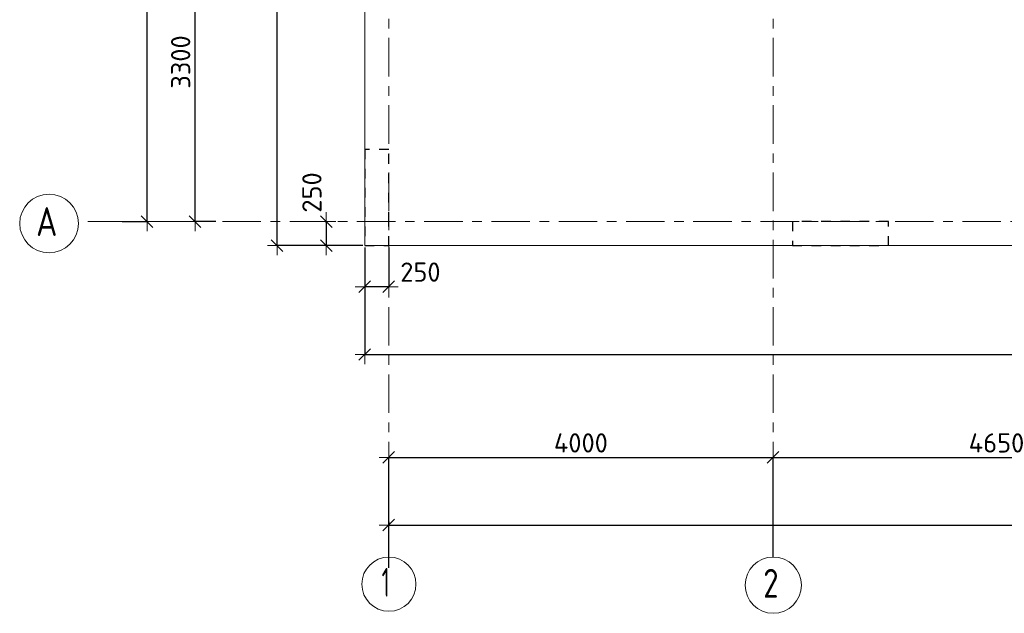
# Model space of a CAD drawing. Header units: metres. Extents: x -38 to 97, y -15 to 21.
# Tile 2 of 139: x -3 to 7, y -4 to 2. Entities that reach past the tile are written whole.
import ezdxf

# ---------------------------------------------------------------- set-up
doc = ezdxf.new("R2010")
doc.units = ezdxf.units.M
doc.header["$PDMODE"] = 65
for name, pattern in [('______11', [0.5, 0.4, -0.05, 0, -0.05]), ('______2', [0.054, 0.04, -0.014]), ('______5', [1.1, 0.8, -0.1, 0.1, -0.1])]:
    doc.linetypes.add(name, pattern=pattern)
for name, color, linetype, lineweight in [('XR$2$Осевая линия (1)', 7, '______5', 13), ('XR$2$Размерная линия (1)', 7, 'Continuous', 13), ('XR$3$Перекрытие (1)', 7, 'Continuous', 35), ('XR$4$Размерная линия (1)', 7, 'Continuous', 13)]:
    doc.layers.add(name, color=color, linetype=linetype, lineweight=lineweight)
doc.layers.add('XR$7$Стена_ бетон несущ.', color=7, linetype='Continuous', lineweight=70, true_color=0xb4b496)
doc.styles.add('ISOCPEUR', font='txt')
doc.dimstyles.new('DIMSTYLE_2', dxfattribs={"dimtxt": 0.2, "dimasz": 0.2, "dimexe": 0, "dimexo": 0, "dimgap": 0.1, "dimtad": 2, "dimdec": 0, "dimlfac": 1000, "dimrnd": 5, "dimzin": 12, "dimdsep": 46, "dimtxsty": 'ISOCPEUR', "dimblk1": 'ALL_ML_STRICH', "dimblk2": 'ALL_ML_STRICH', "dimsah": 1, "dimcen": 0, "dimclrd": 7, "dimclre": 256, "dimclrt": 7, "dimadec": 0, "dimazin": 0, "dimtfac": 1, "dimtdec": 0, "dimtix": 1, "dimtmove": 2, "dimatfit": 3, "dimfxl": 0, "dimtzin": 0, "dimlwd": 0, "dimlwe": -3, "dimarcsym": 0})
doc.dimstyles.new('DIMSTYLE_3', dxfattribs={"dimtxt": 0.2, "dimasz": 0.2, "dimexe": 0, "dimexo": 0, "dimgap": 0.1, "dimtad": 2, "dimdec": 0, "dimlfac": 1000, "dimrnd": 5, "dimzin": 12, "dimdsep": 46, "dimtxsty": 'ISOCPEUR', "dimblk1": 'ALL_ML_STRICH', "dimblk2": 'ALL_ML_STRICH', "dimsah": 1, "dimcen": 0, "dimclrd": 7, "dimclre": 256, "dimclrt": 7, "dimadec": 0, "dimazin": 0, "dimtfac": 1, "dimtdec": 0, "dimtix": 1, "dimtmove": 2, "dimatfit": 3, "dimfxl": 0, "dimtzin": 0, "dimlwd": 0, "dimlwe": -3, "dimarcsym": 0})
doc.dimstyles.new('DIMSTYLE_6', dxfattribs={"dimtxt": 0.2, "dimasz": 0.2, "dimexe": 0, "dimexo": 0, "dimgap": 0.1, "dimtad": 2, "dimdec": 0, "dimlfac": 1000, "dimrnd": 5, "dimzin": 12, "dimdsep": 46, "dimtxsty": 'ISOCPEUR', "dimblk1": 'ALL_ML_STRICH', "dimblk2": 'ALL_ML_STRICH', "dimsah": 1, "dimcen": 0, "dimclrd": 7, "dimclre": 256, "dimclrt": 7, "dimadec": 0, "dimazin": 0, "dimtfac": 1, "dimtdec": 0, "dimtix": 1, "dimtmove": 2, "dimatfit": 3, "dimfxl": 0, "dimtvp": 1.2, "dimtzin": 0, "dimlwd": 0, "dimlwe": -3, "dimarcsym": 0})

# ---------------------------------------------------------------- blocks, each defined once
blk = doc.blocks.new('ALL_ML_STRICH')
at = {"color": 0, "linetype": 'ByBlock', "lineweight": -2}
for p, q in [((-1, 0), (0.5, 0)), ((-0.3, -0.3), (0.3, 0.3)), ((0, -0.5), (0, 0.5))]:
    blk.add_line(p, q, dxfattribs=at)
blk = doc.blocks.new('*D5')
at = {"layer": 'DEFPOINTS', "color": 7, "linetype": 'Continuous', "lineweight": 13, "transparency": 33554687}
for p in [(-1.699, 16.4), (-2.294, 0), (-2.015, 0)]:
    blk.add_point(p, dxfattribs=at)
at = {"layer": 'XR$2$Размерная линия (1)', "color": 9, "linetype": 'Continuous', "lineweight": -2, "true_color": 0xc7c7c7, "transparency": 33554687}
for p, q in [((-1.719, 16.4), (-2.015, 16.4)), ((-2.274, 0), (-2.015, 0))]:
    blk.add_line(p, q, dxfattribs=at)
at = {"layer": 'XR$2$Размерная линия (1)', "color": 7, "linetype": 'Continuous', "lineweight": -2, "transparency": 33554687}
blk.add_line((-2.015, 0), (-2.015, 16.4), dxfattribs=at)
at = {"layer": 'XR$2$Размерная линия (1)', "color": 7, "linetype": 'Continuous', "lineweight": 13, "transparency": 33554687, "xscale": 0.2, "yscale": 0.2, "zscale": 0.2}
for p, rotation in [((-2.015, 16.4), 90), ((-2.015, 0), 270)]:
    blk.add_blockref('ALL_ML_STRICH', p, dxfattribs=dict(at, rotation=rotation))
at = {"layer": 'XR$2$Размерная линия (1)', "color": 7, "linetype": 'Continuous', "lineweight": 13, "transparency": 33554687, "insert": (-2.165, 8.22), "char_height": 0.2, "width": 1, "attachment_point": 5, "rotation": 90, "style": 'ISOCPEUR'}
blk.add_mtext('\\A1;{16400}', dxfattribs=at)
blk = doc.blocks.new('*D6')
at = {"layer": 'DEFPOINTS', "color": 7, "linetype": 'Continuous', "lineweight": 13, "transparency": 33554687}
for p in [(-1.064, 3.3), (-1.515, 0), (-1.28, 0)]:
    blk.add_point(p, dxfattribs=at)
at = {"layer": 'XR$2$Размерная линия (1)', "color": 9, "linetype": 'Continuous', "lineweight": -2, "true_color": 0xc7c7c7, "transparency": 33554687}
for p, q in [((-1.084, 3.3), (-1.515, 3.3)), ((-1.3, 0), (-1.515, 0))]:
    blk.add_line(p, q, dxfattribs=at)
at = {"layer": 'XR$2$Размерная линия (1)', "color": 7, "linetype": 'Continuous', "lineweight": -2, "transparency": 33554687}
blk.add_line((-1.515, 0), (-1.515, 3.3), dxfattribs=at)
at = {"layer": 'XR$2$Размерная линия (1)', "color": 7, "linetype": 'Continuous', "lineweight": 13, "transparency": 33554687, "xscale": 0.2, "yscale": 0.2, "zscale": 0.2}
for p, rotation in [((-1.515, 3.3), 90), ((-1.515, 0), 270)]:
    blk.add_blockref('ALL_ML_STRICH', p, dxfattribs=dict(at, rotation=rotation))
at = {"layer": 'XR$2$Размерная линия (1)', "color": 7, "linetype": 'Continuous', "lineweight": 13, "transparency": 33554687, "insert": (-1.665, 1.66), "char_height": 0.2, "width": 0.8, "attachment_point": 5, "rotation": 90, "style": 'ISOCPEUR'}
blk.add_mtext('\\A1;{3300}', dxfattribs=at)
blk = doc.blocks.new('*D12')
at = {"layer": 'DEFPOINTS', "color": 7, "linetype": 'Continuous', "lineweight": 13, "transparency": 33554687}
for p in [(0.5, -3.103), (0.5, -3.156), (61.6, -3.14)]:
    blk.add_point(p, dxfattribs=at)
at = {"layer": 'XR$2$Размерная линия (1)', "color": 9, "linetype": 'Continuous', "lineweight": -2, "true_color": 0xc7c7c7, "transparency": 33554687}
for p, q in [((0.5, -3.123), (0.5, -3.156)), ((61.6, -3.156), (61.6, -3.156))]:
    blk.add_line(p, q, dxfattribs=at)
at = {"layer": 'XR$2$Размерная линия (1)', "color": 7, "linetype": 'Continuous', "lineweight": -2, "transparency": 33554687}
blk.add_line((0.5, -3.156), (61.6, -3.156), dxfattribs=at)
at = {"layer": 'XR$2$Размерная линия (1)', "color": 7, "linetype": 'Continuous', "lineweight": 13, "transparency": 33554687, "xscale": 0.2, "yscale": 0.2, "zscale": 0.2, "rotation": 180}
blk.add_blockref('ALL_ML_STRICH', (0.5, -3.156), dxfattribs=at)
at = {"layer": 'XR$2$Размерная линия (1)', "color": 7, "linetype": 'Continuous', "lineweight": 13, "transparency": 33554687, "xscale": 0.2, "yscale": 0.2, "zscale": 0.2}
blk.add_blockref('ALL_ML_STRICH', (61.6, -3.156), dxfattribs=at)
at = {"layer": 'XR$2$Размерная линия (1)', "color": 7, "linetype": 'Continuous', "lineweight": 13, "transparency": 33554687, "insert": (31.1, -3.006), "char_height": 0.2, "width": 1, "attachment_point": 5, "style": 'ISOCPEUR'}
blk.add_mtext('\\A1;{61100}', dxfattribs=at)
blk = doc.blocks.new('*D13')
at = {"layer": 'DEFPOINTS', "color": 7, "linetype": 'Continuous', "lineweight": 13, "transparency": 33554687}
for p in [(0.5, -2.452), (4.5, -3.513), (0.5, -3.622)]:
    blk.add_point(p, dxfattribs=at)
at = {"layer": 'XR$2$Размерная линия (1)', "color": 9, "linetype": 'Continuous', "lineweight": -2, "true_color": 0xc7c7c7, "transparency": 33554687}
for p, q in [((0.5, -3.602), (0.5, -2.452)), ((4.5, -3.493), (4.5, -2.452))]:
    blk.add_line(p, q, dxfattribs=at)
at = {"layer": 'XR$2$Размерная линия (1)', "color": 7, "linetype": 'Continuous', "lineweight": -2, "transparency": 33554687}
blk.add_line((0.5, -2.452), (4.5, -2.452), dxfattribs=at)
at = {"layer": 'XR$2$Размерная линия (1)', "color": 7, "linetype": 'Continuous', "lineweight": 13, "transparency": 33554687, "xscale": 0.2, "yscale": 0.2, "zscale": 0.2, "rotation": 180}
blk.add_blockref('ALL_ML_STRICH', (0.5, -2.452), dxfattribs=at)
at = {"layer": 'XR$2$Размерная линия (1)', "color": 7, "linetype": 'Continuous', "lineweight": 13, "transparency": 33554687, "xscale": 0.2, "yscale": 0.2, "zscale": 0.2}
blk.add_blockref('ALL_ML_STRICH', (4.5, -2.452), dxfattribs=at)
at = {"layer": 'XR$2$Размерная линия (1)', "color": 7, "linetype": 'Continuous', "lineweight": 13, "transparency": 33554687, "insert": (2.5, -2.302), "char_height": 0.2, "width": 0.8, "attachment_point": 5, "style": 'ISOCPEUR'}
blk.add_mtext('\\A1;{4000}', dxfattribs=at)
blk = doc.blocks.new('*D14')
at = {"layer": 'DEFPOINTS', "color": 7, "linetype": 'Continuous', "lineweight": 13, "transparency": 33554687}
for p in [(4.5, -2.452), (4.5, -3.513), (9.15, -3.513)]:
    blk.add_point(p, dxfattribs=at)
at = {"layer": 'XR$2$Размерная линия (1)', "color": 9, "linetype": 'Continuous', "lineweight": -2, "true_color": 0xc7c7c7, "transparency": 33554687}
for p, q in [((4.5, -3.493), (4.5, -2.452)), ((9.15, -3.493), (9.15, -2.452))]:
    blk.add_line(p, q, dxfattribs=at)
at = {"layer": 'XR$2$Размерная линия (1)', "color": 7, "linetype": 'Continuous', "lineweight": -2, "transparency": 33554687}
blk.add_line((4.5, -2.452), (9.15, -2.452), dxfattribs=at)
at = {"layer": 'XR$2$Размерная линия (1)', "color": 7, "linetype": 'Continuous', "lineweight": 13, "transparency": 33554687, "xscale": 0.2, "yscale": 0.2, "zscale": 0.2, "rotation": 180}
blk.add_blockref('ALL_ML_STRICH', (4.5, -2.452), dxfattribs=at)
at = {"layer": 'XR$2$Размерная линия (1)', "color": 7, "linetype": 'Continuous', "lineweight": 13, "transparency": 33554687, "xscale": 0.2, "yscale": 0.2, "zscale": 0.2}
blk.add_blockref('ALL_ML_STRICH', (9.15, -2.452), dxfattribs=at)
at = {"layer": 'XR$2$Размерная линия (1)', "color": 7, "linetype": 'Continuous', "lineweight": 13, "transparency": 33554687, "insert": (6.825, -2.302), "char_height": 0.2, "width": 0.8, "attachment_point": 5, "style": 'ISOCPEUR'}
blk.add_mtext('\\A1;{4650}', dxfattribs=at)
blk = doc.blocks.new('*D156')
at = {"layer": 'DEFPOINTS', "color": 7, "linetype": 'Continuous', "lineweight": 13, "transparency": 33554687}
for p in [(0.25, -0.25), (32.675, -0.25), (0.25, -1.382)]:
    blk.add_point(p, dxfattribs=at)
at = {"layer": 'XR$4$Размерная линия (1)', "color": 9, "linetype": 'Continuous', "lineweight": -2, "true_color": 0xc7c7c7, "transparency": 33554687}
for p, q in [((0.25, -0.27), (0.25, -1.382)), ((32.675, -0.27), (32.675, -1.382))]:
    blk.add_line(p, q, dxfattribs=at)
at = {"layer": 'XR$4$Размерная линия (1)', "color": 7, "linetype": 'Continuous', "lineweight": -2, "transparency": 33554687}
blk.add_line((0.25, -1.382), (32.675, -1.382), dxfattribs=at)
at = {"layer": 'XR$4$Размерная линия (1)', "color": 7, "linetype": 'Continuous', "lineweight": 13, "transparency": 33554687, "xscale": 0.2, "yscale": 0.2, "zscale": 0.2, "rotation": 180}
blk.add_blockref('ALL_ML_STRICH', (0.25, -1.382), dxfattribs=at)
at = {"layer": 'XR$4$Размерная линия (1)', "color": 7, "linetype": 'Continuous', "lineweight": 13, "transparency": 33554687, "xscale": 0.2, "yscale": 0.2, "zscale": 0.2}
blk.add_blockref('ALL_ML_STRICH', (32.675, -1.382), dxfattribs=at)
at = {"layer": 'XR$4$Размерная линия (1)', "color": 7, "linetype": 'Continuous', "lineweight": 13, "transparency": 33554687, "insert": (16.463, -1.232), "char_height": 0.2, "width": 1, "attachment_point": 5, "style": 'ISOCPEUR'}
blk.add_mtext('\\A1;{32425}', dxfattribs=at)
blk = doc.blocks.new('*D161')
at = {"layer": 'DEFPOINTS', "color": 7, "linetype": 'Continuous', "lineweight": 13, "transparency": 33554687}
for p in [(-0.182, 0), (-0.149, 0), (0.25, -0.25)]:
    blk.add_point(p, dxfattribs=at)
at = {"layer": 'XR$4$Размерная линия (1)', "color": 9, "linetype": 'Continuous', "lineweight": -2, "true_color": 0xc7c7c7, "transparency": 33554687}
for p, q in [((-0.162, 0), (-0.149, 0)), ((0.23, -0.25), (-0.149, -0.25))]:
    blk.add_line(p, q, dxfattribs=at)
at = {"layer": 'XR$4$Размерная линия (1)', "color": 7, "linetype": 'Continuous', "lineweight": -2, "transparency": 33554687}
blk.add_line((-0.149, 0), (-0.149, -0.25), dxfattribs=at)
at = {"layer": 'XR$4$Размерная линия (1)', "color": 7, "linetype": 'Continuous', "lineweight": 13, "transparency": 33554687, "xscale": 0.2, "yscale": 0.2, "zscale": 0.2}
for p, rotation in [((-0.149, 0), 90), ((-0.149, -0.25), 270)]:
    blk.add_blockref('ALL_ML_STRICH', p, dxfattribs=dict(at, rotation=rotation))
at = {"layer": 'XR$4$Размерная линия (1)', "color": 7, "linetype": 'Continuous', "lineweight": 13, "transparency": 33554687, "insert": (-0.299, 0.303), "char_height": 0.2, "width": 0.6, "attachment_point": 5, "rotation": 90, "style": 'ISOCPEUR'}
blk.add_mtext('\\A1;{250}', dxfattribs=at)
blk = doc.blocks.new('*D162')
at = {"layer": 'DEFPOINTS', "color": 7, "linetype": 'Continuous', "lineweight": 13, "transparency": 33554687}
for p in [(0.25, -0.25), (0.5, -0.25), (0.5, -0.677)]:
    blk.add_point(p, dxfattribs=at)
at = {"layer": 'XR$4$Размерная линия (1)', "color": 9, "linetype": 'Continuous', "lineweight": -2, "true_color": 0xc7c7c7, "transparency": 33554687}
for p, q in [((0.25, -0.27), (0.25, -0.677)), ((0.5, -0.27), (0.5, -0.677))]:
    blk.add_line(p, q, dxfattribs=at)
at = {"layer": 'XR$4$Размерная линия (1)', "color": 7, "linetype": 'Continuous', "lineweight": -2, "transparency": 33554687}
blk.add_line((0.5, -0.677), (0.25, -0.677), dxfattribs=at)
at = {"layer": 'XR$4$Размерная линия (1)', "color": 7, "linetype": 'Continuous', "lineweight": 13, "transparency": 33554687, "xscale": 0.2, "yscale": 0.2, "zscale": 0.2}
for p, rotation in [((0.25, -0.677), 180), ((0.5, -0.677), 360)]:
    blk.add_blockref('ALL_ML_STRICH', p, dxfattribs=dict(at, rotation=rotation))
at = {"layer": 'XR$4$Размерная линия (1)', "color": 7, "linetype": 'Continuous', "lineweight": 13, "transparency": 33554687, "insert": (0.83, -0.525), "char_height": 0.2, "width": 0.6, "attachment_point": 5, "style": 'ISOCPEUR'}
blk.add_mtext('\\A1;{250}', dxfattribs=at)
blk = doc.blocks.new('*D163')
at = {"layer": 'DEFPOINTS', "color": 7, "linetype": 'Continuous', "lineweight": 13, "transparency": 33554687}
for p in [(0.25, 16.65), (-0.662, -0.25), (0.25, -0.25)]:
    blk.add_point(p, dxfattribs=at)
at = {"layer": 'XR$4$Размерная линия (1)', "color": 9, "linetype": 'Continuous', "lineweight": -2, "true_color": 0xc7c7c7, "transparency": 33554687}
for p, q in [((0.23, 16.65), (-0.662, 16.65)), ((0.23, -0.25), (-0.662, -0.25))]:
    blk.add_line(p, q, dxfattribs=at)
at = {"layer": 'XR$4$Размерная линия (1)', "color": 7, "linetype": 'Continuous', "lineweight": -2, "transparency": 33554687}
blk.add_line((-0.662, -0.25), (-0.662, 16.65), dxfattribs=at)
at = {"layer": 'XR$4$Размерная линия (1)', "color": 7, "linetype": 'Continuous', "lineweight": 13, "transparency": 33554687, "xscale": 0.2, "yscale": 0.2, "zscale": 0.2}
for p, rotation in [((-0.662, 16.65), 90), ((-0.662, -0.25), 270)]:
    blk.add_blockref('ALL_ML_STRICH', p, dxfattribs=dict(at, rotation=rotation))
at = {"layer": 'XR$4$Размерная линия (1)', "color": 7, "linetype": 'Continuous', "lineweight": 13, "transparency": 33554687, "insert": (-0.812, 8.23), "char_height": 0.2, "width": 1, "attachment_point": 5, "rotation": 90, "style": 'ISOCPEUR'}
blk.add_mtext('\\A1;{16900}', dxfattribs=at)

msp = doc.modelspace()

# ---------------------------------------------------------------- linework, layer by layer
at = {"layer": 'XR$2$Осевая линия (1)', "color": 253, "linetype": '______11', "lineweight": 13, "true_color": 0xa0a0a0, "transparency": 33554687}
for p, q in [((0.5, -3.39), (0.5, 19.78)), ((4.5, -3.39), (4.5, 19.78)), ((-2.63, 0), (62.6, 0))]:
    msp.add_line(p, q, dxfattribs=at)
at = {"layer": 'XR$2$Осевая линия (1)', "color": 7, "linetype": 'Continuous', "lineweight": 13, "transparency": 33554687}
for centre, radius in [((-3.0342, -0.0195), 0.3058), ((0.5019, -3.7714), 0.2819), ((4.5024, -3.7819), 0.2924)]:
    msp.add_circle(centre, radius, dxfattribs=at)
at = {"layer": 'XR$3$Перекрытие (1)', "color": 7, "linetype": 'Continuous', "lineweight": 13, "transparency": 33554687}
for p, q in [((0.25, 16.65), (0.25, -0.25)), ((0.25, -0.25), (8.9, -0.25))]:
    msp.add_line(p, q, dxfattribs=at)
at = {"layer": 'XR$7$Стена_ бетон несущ.', "color": 253, "linetype": '______2', "lineweight": -3, "true_color": 0xa0a0a0, "transparency": 33554687}
for p, q in [((0.5, 0.75), (0.25, 0.75)), ((0.25, 0.75), (0.25, -0.25)), ((0.5, 0), (0.5, 0.75)), ((0.5, -0.25), (0.5, 0)), ((5.7006, 0), (4.7006, 0)), ((4.7006, 0), (4.7006, -0.25)), ((5.7006, -0.25), (5.7006, 0)), ((0.25, -0.25), (0.5, -0.25)), ((4.7006, -0.25), (5.7006, -0.25))]:
    msp.add_line(p, q, dxfattribs=at)

# ---------------------------------------------------------------- texts
at = {"layer": 'XR$2$Осевая линия (1)', "color": 7, "linetype": 'Continuous', "lineweight": 13, "transparency": 33554687, "char_height": 0.3, "attachment_point": 7, "style": 'ISOCPEUR'}
for s, insert, width in [('\\W0.82;А', (-3.1692, -0.15), 0.392646), ('\\W0.56;1', (0.4269, -3.9019), 0.233333), ('\\W0.78;2', (4.3974, -3.9124), 0.326407)]:
    msp.add_mtext(s, dxfattribs=dict(at, insert=insert, width=width))

# ---------------------------------------------------------------- dimensions: what is measured, and where the dimension line sits
at = {"layer": 'XR$2$Размерная линия (1)', "color": 7, "linetype": 'Continuous', "lineweight": 13, "transparency": 33554687}
for base, p1, p2, dimstyle, picture, middle in [((-2.0153, 16.4), (-2.2738, 0), (-1.7186, 16.4), 'DIMSTYLE_2', '*D5', (-2.1653, 8.22)), ((-1.5153, 3.3), (-1.3003, 0), (-1.0835, 3.3), 'DIMSTYLE_3', '*D6', (-1.6653, 1.66))]:
    dim = msp.add_linear_dim(base=base, p1=p1, p2=p2, angle=90, dimstyle=dimstyle, override={"dimpost": '<>', "dimclrd": 7, "dimclre": 9, "dimclrt": 7, "dimlwd": 0, "dimlwe": 65533}, dxfattribs=at)
    dim.commit()
    dim.dimension.update_dxf_attribs({"geometry": picture, "text_midpoint": middle, "dimtype": 160})
for base, p1, p2, picture, middle in [((4.5, -2.452), (0.5, -3.6015), (4.5, -3.4932), '*D13', (2.5, -2.302)), ((9.15, -2.452), (4.5, -3.4932), (9.15, -3.4932), '*D14', (6.825, -2.302)), ((61.6, -3.1563), (0.5, -3.1233), (61.6, -3.1563), '*D12', (31.1, -3.0063))]:
    dim = msp.add_linear_dim(base=base, p1=p1, p2=p2, dimstyle='DIMSTYLE_3', override={"dimpost": '<>', "dimclrd": 7, "dimclre": 9, "dimclrt": 7, "dimlwd": 0, "dimlwe": 65533}, dxfattribs=at)
    dim.commit()
    dim.dimension.update_dxf_attribs({"geometry": picture, "text_midpoint": middle, "dimtype": 160})
at = {"layer": 'XR$4$Размерная линия (1)', "color": 7, "linetype": 'Continuous', "lineweight": 13, "transparency": 33554687}
for base, p1, p2, angle, dimstyle, picture, middle in [((-0.6621, 16.65), (0.23, -0.25), (0.23, 16.65), 90, 'DIMSTYLE_3', '*D163', (-0.8121, 8.23)), ((-0.1485, -0.25), (-0.1617, 0), (0.23, -0.25), 270, 'DIMSTYLE_6', '*D161', (-0.2989, 0.3028)), ((0.25, -0.6768), (0.5, -0.27), (0.25, -0.27), 180, 'DIMSTYLE_6', '*D162', (0.8301, -0.5251))]:
    dim = msp.add_linear_dim(base=base, p1=p1, p2=p2, angle=angle, dimstyle=dimstyle, override={"dimpost": '<>', "dimclrd": 7, "dimclre": 9, "dimclrt": 7, "dimlwd": 0, "dimlwe": 65533}, dxfattribs=at)
    dim.commit()
    dim.dimension.update_dxf_attribs({"geometry": picture, "text_midpoint": middle, "dimtype": 160})
dim = msp.add_linear_dim(base=(32.675, -1.3822), p1=(0.25, -0.27), p2=(32.675, -0.2702), dimstyle='DIMSTYLE_3', override={"dimpost": '<>', "dimclrd": 7, "dimclre": 9, "dimclrt": 7, "dimlwd": 0, "dimlwe": 65533}, dxfattribs=at)
dim.commit()
dim.dimension.update_dxf_attribs({"geometry": '*D156', "text_midpoint": (16.4625, -1.2322), "dimtype": 160})

doc.saveas('drawing.dxf')
